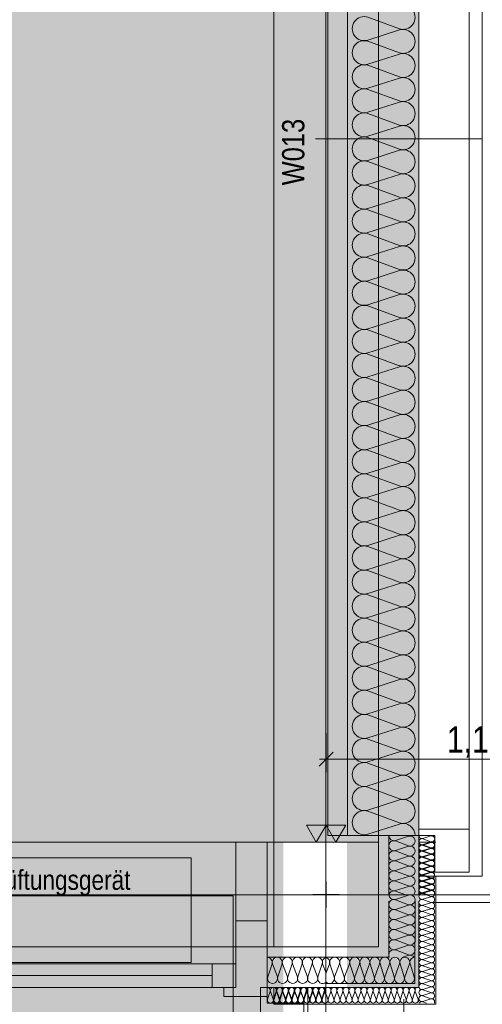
# Model space of a CAD drawing. Extents: x -620 to 3480, y 62 to 1102.
# Tile 10 of 256: x -510 to -475, y 368 to 443. Entities that reach past the tile are written whole.
import ezdxf
from ezdxf.lldxf.tags import DXFTag

# ---------------------------------------------------------------- set-up
doc = ezdxf.new("R2010")
doc.units = 0
doc.layers.get('0').update_dxf_attribs({"lineweight": 13})
for name, color, linetype, lineweight, true_color in [('30 -33 Aussenwände- 3 Aussenstützen', 7, 'Continuous', 50, 0x0000dd), ('30 -33 Aussenwände- 7 Fassade_ Elemente', 7, 'Continuous', 9, 0x00aacc), ('30 -35 Decken- 1 Konstruktion-Träger- Stahlbeton', 7, 'grob-A06G9SLJ8I', 13, 0x33aa00), ('70 -72 Beschriftung- 1 Beschriftung allgemein', 7, 'Continuous', 9, 0xff6633), ('70 -72 Beschriftung- 2 Beschriftung Bauteile', 7, 'Continuous', 9, 0x9999ff), ('70 -76 Bemaßung- 2 Allgemein', 9, 'Continuous', 5, 0x808080), ('iwb_Layout BA_Markierung', 7, 'Continuous', 9, 0xbadcdc), ('iwb_Schraffur_F90_feuerbestaendig', 1, 'Continuous', 13, 0xff0000), ('iwb_Schraffur_Unterzug', 7, 'Continuous', 5, 0xffffcc)]:
    doc.layers.add(name, color=color, linetype=linetype, lineweight=lineweight, true_color=true_color)
for name, color, linetype, lineweight in [('60- 61 allgemeine Ausstattung- 4 Terrassen', 7, 'Continuous', 9), ('70 -71 Achsen- 1 Gebäudeachsen', 7, 'STRICHPUNKT2-A06G9SLK8I', 18), ('70 -75 Raumstempel- 3 Wandstempel', 7, 'Continuous', 50)]:
    doc.layers.add(name, color=color, linetype=linetype, lineweight=lineweight)
doc.styles.get("Standard").update_dxf_attribs({"font": 'ARIALN.TTF'})
tags = doc.linetypes.add('grob-A06G9SLJ8I', pattern=[14, 3, -8, 3]).pattern_tags.tags
tags[8:9] = [DXFTag(74, 4), DXFTag(75, 0), DXFTag(340, '0'), DXFTag(46, 0.0), DXFTag(50, 0.0), DXFTag(44, 0.0), DXFTag(45, 0.0)]
tags[6:7] = [DXFTag(74, 4), DXFTag(75, 0), DXFTag(340, '0'), DXFTag(46, 0.0), DXFTag(50, 0.0), DXFTag(44, 0.0), DXFTag(45, 0.0)]
tags[4:5] = [DXFTag(74, 4), DXFTag(75, 0), DXFTag(340, '0'), DXFTag(46, 0.0), DXFTag(50, 0.0), DXFTag(44, 0.0), DXFTag(45, 0.0)]
tags = doc.linetypes.add('STRICHPUNKT2-A06G9SLK8I', pattern=[12.7, 6.35, -3.175, 0, -3.175]).pattern_tags.tags
tags[10:11] = [DXFTag(74, 4), DXFTag(75, 0), DXFTag(340, '0'), DXFTag(46, 0.0), DXFTag(50, 0.0), DXFTag(44, 0.0), DXFTag(45, 0.0)]
tags[8:9] = [DXFTag(74, 4), DXFTag(75, 0), DXFTag(340, '0'), DXFTag(46, 0.0), DXFTag(50, 0.0), DXFTag(44, 0.0), DXFTag(45, 0.0)]
tags[6:7] = [DXFTag(74, 4), DXFTag(75, 0), DXFTag(340, '0'), DXFTag(46, 0.0), DXFTag(50, 0.0), DXFTag(44, 0.0), DXFTag(45, 0.0)]
tags[4:5] = [DXFTag(74, 4), DXFTag(75, 0), DXFTag(340, '0'), DXFTag(46, 0.0), DXFTag(50, 0.0), DXFTag(44, 0.0), DXFTag(45, 0.0)]

# ---------------------------------------------------------------- blocks, each defined once
blk = doc.blocks.new('Polygon-A06G9SL98I')
at = {"color": 0, "linetype": 'ByBlock', "lineweight": -2, "ltscale": 0.13}
blk.add_solid([(-490.312, 86.033), (-554.534, 85.862), (-490.147, 1071.438), (-554.534, 1071.438)], dxfattribs=at)
blk = doc.blocks.new('Referenz-A06G9SLM8I')
at = {"layer": '30 -33 Aussenwände- 3 Aussenstützen', "color": 0, "linetype": 'Continuous', "lineweight": -2, "ltscale": 0.13}
for p, q in [((-483.004, 379.904), (-491.004, 379.904)), ((-491.004, 379.904), (-491.004, 371.904)), ((-483.004, 371.904), (-483.004, 379.904)), ((-491.004, 371.904), (-483.004, 371.904))]:
    blk.add_line(p, q, dxfattribs=at)
at = {"layer": '30 -33 Aussenwände- 3 Aussenstützen', "color": 0, "lineweight": -2}
for p, q in [((-487.004, 376.904), (-487.004, 374.904)), ((-488.004, 375.904), (-486.004, 375.904))]:
    blk.add_line(p, q, dxfattribs=at)
at = {"layer": '30 -33 Aussenwände- 7 Fassade_ Elemente', "color": 0, "linetype": 'Continuous', "lineweight": -2, "ltscale": 0.13}
for p, q in [((-479.904, 540.904), (-479.904, 375.904)), ((-475.064, 377.304), (-475.064, 539.504)), ((-486.864, 536.404), (-486.864, 380.404)), ((-485.364, 380.404), (-485.364, 536.404)), ((-479.904, 380.904), (-479.904, 535.904)), ((-476.064, 535.904), (-476.064, 380.904)), ((-483.804, 442.94), (-481.404, 442.053)), ((-481.404, 441.963), (-483.804, 441.191)), ((-483.804, 441.101), (-481.404, 440.214)), ((-481.404, 440.124), (-483.804, 439.353)), ((-483.804, 439.263), (-481.404, 438.376)), ((-481.404, 438.286), (-483.804, 437.514)), ((-483.804, 437.424), (-481.404, 436.537)), ((-481.404, 436.447), (-483.804, 435.676)), ((-483.804, 435.586), (-481.404, 434.699)), ((-481.404, 434.609), (-483.804, 433.837)), ((-483.804, 433.747), (-481.404, 432.86)), ((-481.404, 432.77), (-483.804, 431.999)), ((-483.804, 431.909), (-481.404, 431.022)), ((-481.404, 430.932), (-483.804, 430.16)), ((-483.804, 430.07), (-481.404, 429.183)), ((-481.404, 429.093), (-483.804, 428.322)), ((-483.804, 428.232), (-481.404, 427.345)), ((-481.404, 427.255), (-483.804, 426.483)), ((-483.804, 426.393), (-481.404, 425.506)), ((-481.404, 425.416), (-483.804, 424.645)), ((-483.804, 424.555), (-481.404, 423.667)), ((-481.404, 423.577), (-483.804, 422.806)), ((-483.804, 422.716), (-481.404, 421.829)), ((-481.404, 421.739), (-483.804, 420.968)), ((-483.804, 420.878), (-481.404, 419.99)), ((-481.404, 419.9), (-483.804, 419.129)), ((-483.804, 419.039), (-481.404, 418.152)), ((-481.404, 418.062), (-483.804, 417.291)), ((-483.804, 417.201), (-481.404, 416.313)), ((-481.404, 416.223), (-483.804, 415.452)), ((-483.804, 415.362), (-481.404, 414.475)), ((-481.404, 414.385), (-483.804, 413.613)), ((-483.804, 413.523), (-481.404, 412.636)), ((-481.404, 412.546), (-483.804, 411.775)), ((-483.804, 411.685), (-481.404, 410.798)), ((-481.404, 410.708), (-483.804, 409.936)), ((-483.804, 409.846), (-481.404, 408.959)), ((-481.404, 408.869), (-483.804, 408.098)), ((-483.804, 408.008), (-481.404, 407.121)), ((-481.404, 407.031), (-483.804, 406.259)), ((-483.804, 406.169), (-481.404, 405.282)), ((-481.404, 405.192), (-483.804, 404.421)), ((-483.804, 404.331), (-481.404, 403.444)), ((-481.404, 403.354), (-483.804, 402.582)), ((-483.804, 402.492), (-481.404, 401.605)), ((-481.404, 401.515), (-483.804, 400.744)), ((-483.804, 400.654), (-481.404, 399.767)), ((-481.404, 399.677), (-483.804, 398.905)), ((-483.804, 398.815), (-481.404, 397.928)), ((-481.404, 397.838), (-483.804, 397.067)), ((-483.804, 396.977), (-481.404, 396.09)), ((-481.404, 396), (-483.804, 395.228)), ((-483.804, 395.138), (-481.404, 394.251)), ((-481.404, 394.161), (-483.804, 393.39)), ((-483.804, 393.3), (-481.404, 392.412)), ((-481.404, 392.322), (-483.804, 391.551)), ((-483.804, 391.461), (-481.404, 390.574)), ((-481.404, 390.484), (-483.804, 389.713)), ((-483.804, 389.623), (-481.404, 388.735)), ((-481.404, 388.645), (-483.804, 387.874)), ((-483.804, 387.784), (-481.404, 386.897)), ((-481.404, 386.807), (-483.804, 386.036)), ((-483.804, 385.946), (-481.404, 385.058)), ((-481.404, 384.968), (-483.804, 384.197)), ((-483.804, 384.107), (-481.404, 383.22)), ((-481.404, 383.13), (-483.804, 382.359)), ((-483.804, 382.269), (-481.404, 381.381)), ((-481.404, 381.291), (-483.804, 380.52)), ((-479.904, 380.904), (-479.904, 380.404)), ((-476.064, 380.904), (-479.904, 380.904)), ((-476.064, 377.604), (-476.064, 380.904)), ((-486.864, 380.404), (-479.904, 380.404)), ((-482.204, 380.404), (-485.364, 380.404)), ((-482.204, 380.404), (-482.204, 375.904)), ((-479.904, 380.404), (-482.204, 380.404)), ((-481.704, 380.035), (-480.704, 380.356)), ((-480.704, 379.627), (-481.704, 379.997)), ((-479.904, 380.404), (-479.904, 377.304)), ((-479.904, 375.904), (-479.904, 380.404)), ((-479.904, 380.404), (-478.704, 380.404)), ((-479.604, 380.182), (-479.004, 380.375)), ((-479.004, 379.938), (-479.604, 380.16)), ((-478.704, 380.404), (-478.704, 377.604)), ((-554.534, 379.904), (-491.504, 379.904)), ((-493.904, 379.904), (-491.504, 379.904)), ((-493.904, 373.904), (-493.904, 379.904)), ((-491.504, 379.904), (-491.504, 368.804)), ((-491.504, 379.904), (-491.504, 373.904)), ((-481.704, 379.269), (-480.704, 379.59)), ((-480.704, 378.861), (-481.704, 379.231)), ((-479.907, 379.901), (-478.627, 379.901)), ((-479.607, 379.679), (-479.007, 379.872)), ((-479.007, 379.435), (-479.607, 379.657)), ((-479.607, 379.22), (-479.007, 379.412)), ((-479.007, 378.975), (-479.607, 379.197)), ((-479.605, 379.263), (-479.004, 379.456)), ((-479.005, 379.018), (-479.605, 379.241)), ((-479.604, 379.723), (-479.004, 379.915)), ((-479.004, 379.478), (-479.604, 379.7)), ((-481.704, 378.503), (-480.704, 378.824)), ((-480.704, 378.095), (-481.704, 378.465)), ((-479.607, 378.76), (-479.007, 378.953)), ((-479.007, 378.516), (-479.607, 378.737)), ((-479.607, 378.3), (-479.007, 378.493)), ((-479.605, 378.804), (-479.005, 378.996)), ((-479.005, 378.559), (-479.605, 378.781)), ((-479.605, 378.344), (-479.005, 378.536)), ((-481.704, 377.736), (-480.704, 378.058)), ((-480.704, 377.329), (-481.704, 377.699)), ((-479.007, 378.056), (-479.607, 378.278)), ((-479.607, 377.841), (-479.007, 378.033)), ((-479.007, 377.596), (-479.607, 377.818)), ((-479.606, 377.884), (-479.006, 378.077)), ((-479.006, 377.639), (-479.606, 377.862)), ((-479.006, 378.099), (-479.605, 378.321)), ((-481.704, 376.97), (-480.704, 377.292)), ((-480.704, 376.563), (-481.704, 376.933)), ((-479.904, 377.304), (-475.064, 377.304)), ((-479.607, 377.381), (-479.007, 377.574)), ((-479.007, 377.137), (-479.607, 377.359)), ((-479.607, 376.921), (-479.007, 377.114)), ((-479.606, 377.425), (-479.006, 377.617)), ((-479.006, 377.18), (-479.606, 377.402)), ((-479.606, 376.965), (-479.006, 377.157)), ((-479.007, 376.72), (-479.606, 376.942)), ((-478.704, 377.604), (-476.064, 377.604)), ((-478.624, 377.304), (-478.624, 367.524)), ((-487.004, 374.904), (-487.004, 376.904)), ((-481.704, 376.204), (-480.704, 376.526)), ((-479.007, 376.677), (-479.607, 376.899)), ((-479.607, 376.505), (-479.007, 376.698)), ((-479.607, 376.462), (-479.007, 376.655)), ((-479.007, 376.261), (-479.607, 376.483)), ((-479.007, 376.217), (-479.607, 376.439)), ((-479.607, 376.046), (-479.007, 376.238)), ((-479.607, 376.002), (-479.007, 376.195)), ((-486.004, 375.904), (-488.004, 375.904)), ((-481.704, 376.167), (-480.994, 375.904)), ((-481.704, 375.535), (-480.704, 375.856)), ((-480.704, 375.127), (-481.704, 375.498)), ((-479.607, 376.023), (-479.285, 375.904)), ((-479.007, 375.758), (-479.607, 375.98)), ((-479.607, 375.543), (-479.007, 375.735)), ((-479.007, 375.298), (-479.607, 375.52)), ((-482.204, 375.404), (-482.207, 371.104)), ((-481.705, 374.769), (-480.704, 375.09)), ((-480.705, 374.361), (-481.705, 374.731)), ((-480.204, 375.403), (-480.209, 369.104)), ((-479.904, 375.403), (-479.909, 368.804)), ((-479.607, 375.083), (-479.007, 375.276)), ((-479.007, 374.839), (-479.607, 375.06)), ((-479.607, 374.623), (-479.007, 374.816)), ((-481.705, 374.003), (-480.705, 374.324)), ((-480.705, 373.595), (-481.705, 373.965)), ((-479.007, 374.379), (-479.607, 374.601)), ((-479.607, 374.164), (-479.007, 374.356)), ((-479.007, 373.919), (-479.607, 374.141)), ((-493.904, 373.904), (-491.504, 373.904)), ((-493.904, 368.804), (-493.904, 373.904)), ((-493.904, 373.904), (-491.504, 373.904)), ((-493.904, 368.804), (-493.904, 373.904)), ((-491.504, 373.904), (-491.504, 368.104)), ((-491.504, 373.904), (-491.504, 368.104)), ((-481.706, 373.237), (-480.705, 373.557)), ((-480.706, 372.829), (-481.706, 373.199)), ((-479.607, 373.704), (-479.007, 373.897)), ((-479.007, 373.46), (-479.607, 373.681)), ((-479.607, 373.244), (-479.007, 373.437)), ((-479.007, 373), (-479.607, 373.222)), ((-481.706, 372.471), (-480.706, 372.791)), ((-480.707, 372.063), (-481.706, 372.433)), ((-479.607, 372.785), (-479.007, 372.978)), ((-479.007, 372.54), (-479.607, 372.762)), ((-479.607, 372.325), (-479.007, 372.518)), ((-481.707, 371.705), (-480.707, 372.025)), ((-480.707, 371.297), (-481.707, 371.667)), ((-479.007, 372.081), (-479.607, 372.303)), ((-479.607, 371.865), (-479.007, 372.058)), ((-479.007, 371.621), (-479.607, 371.843)), ((-491.504, 368.804), (-491.504, 371.104)), ((-491.504, 371.104), (-487.004, 371.104)), ((-482.207, 371.104), (-487.004, 371.104)), ((-481.193, 371.103), (-480.707, 371.259)), ((-479.607, 371.406), (-479.007, 371.599)), ((-479.007, 371.162), (-479.607, 371.383)), ((-479.607, 370.946), (-479.007, 371.139)), ((-479.007, 370.702), (-479.607, 370.924)), ((-518.304, 370.604), (-493.904, 370.604)), ((-495.704, 370.604), (-493.904, 370.604)), ((-495.704, 368.804), (-495.704, 370.604)), ((-493.904, 370.604), (-493.904, 368.804)), ((-493.904, 370.604), (-493.904, 368.804)), ((-491.134, 370.604), (-491.456, 369.604)), ((-490.727, 369.604), (-491.097, 370.604)), ((-490.368, 370.604), (-490.69, 369.604)), ((-489.961, 369.604), (-490.331, 370.604)), ((-489.602, 370.604), (-489.924, 369.604)), ((-489.195, 369.604), (-489.565, 370.604)), ((-488.836, 370.604), (-489.158, 369.604)), ((-488.429, 369.604), (-488.799, 370.604)), ((-488.07, 370.604), (-488.392, 369.604)), ((-487.663, 369.604), (-488.033, 370.604)), ((-487.304, 370.604), (-487.626, 369.604)), ((-487.267, 370.604), (-487.004, 369.894)), ((-486.747, 370.604), (-487.004, 369.909)), ((-486.709, 370.604), (-486.388, 369.604)), ((-486.351, 369.604), (-485.981, 370.604)), ((-485.943, 370.604), (-485.622, 369.604)), ((-485.584, 369.604), (-485.215, 370.604)), ((-485.177, 370.604), (-484.856, 369.604)), ((-484.818, 369.604), (-484.449, 370.604)), ((-484.411, 370.604), (-484.09, 369.604)), ((-484.052, 369.604), (-483.683, 370.604)), ((-483.645, 370.604), (-483.324, 369.604)), ((-483.286, 369.604), (-482.917, 370.604)), ((-482.879, 370.604), (-482.558, 369.604)), ((-482.52, 369.604), (-482.151, 370.604)), ((-482.113, 370.604), (-481.792, 369.604)), ((-481.754, 369.604), (-481.385, 370.604)), ((-481.347, 370.604), (-481.026, 369.604)), ((-480.988, 369.604), (-480.618, 370.604)), ((-480.581, 370.604), (-480.26, 369.604)), ((-479.607, 370.487), (-479.007, 370.679)), ((-479.007, 370.242), (-479.607, 370.464)), ((-479.607, 370.027), (-479.007, 370.22)), ((-516.704, 369.704), (-495.704, 369.704)), ((-479.007, 369.783), (-479.607, 370.004)), ((-479.607, 369.567), (-479.007, 369.76)), ((-479.007, 369.323), (-479.607, 369.545)), ((-493.904, 368.804), (-518.304, 368.804)), ((-493.904, 368.804), (-495.704, 368.804)), ((-494.804, 368.804), (-493.904, 368.804)), ((-494.804, 368.104), (-494.804, 368.804)), ((-494.804, 368.804), (-493.904, 368.804)), ((-494.804, 368.104), (-494.804, 368.804)), ((-492.004, 364.964), (-492.004, 368.804)), ((-492.004, 368.804), (-491.504, 368.804)), ((-487.004, 368.804), (-491.504, 368.804)), ((-491.504, 368.804), (-488.404, 368.804)), ((-491.504, 368.804), (-491.504, 367.604)), ((-491.004, 367.524), (-491.004, 368.804)), ((-491.004, 367.524), (-491.004, 368.804)), ((-488.404, 368.804), (-488.404, 363.964)), ((-480.209, 369.104), (-487.004, 369.104)), ((-479.909, 368.804), (-487.004, 368.804)), ((-479.607, 369.108), (-479.007, 369.3)), ((-479.007, 368.863), (-479.607, 369.085)), ((-479.607, 368.648), (-479.007, 368.841)), ((-491.504, 368.104), (-494.804, 368.104)), ((-491.504, 368.104), (-494.804, 368.104)), ((-491.282, 368.504), (-491.475, 367.904)), ((-491.037, 367.904), (-491.26, 368.504)), ((-490.823, 368.504), (-491.015, 367.904)), ((-490.782, 368.504), (-490.975, 367.904)), ((-490.578, 367.905), (-490.8, 368.504)), ((-490.538, 367.904), (-490.76, 368.504)), ((-490.363, 368.505), (-490.555, 367.905)), ((-490.323, 368.504), (-490.516, 367.904)), ((-490.118, 367.905), (-490.34, 368.505)), ((-490.078, 367.904), (-490.3, 368.504)), ((-489.903, 368.505), (-490.096, 367.905)), ((-489.863, 368.504), (-490.056, 367.904)), ((-489.659, 367.905), (-489.881, 368.505)), ((-489.619, 367.904), (-489.841, 368.504)), ((-489.444, 368.506), (-489.636, 367.905)), ((-489.403, 368.504), (-489.596, 367.904)), ((-489.199, 367.906), (-489.421, 368.506)), ((-489.159, 367.904), (-489.381, 368.504)), ((-488.984, 368.506), (-489.176, 367.906)), ((-488.944, 368.504), (-489.137, 367.904)), ((-488.739, 367.906), (-488.962, 368.506)), ((-488.699, 367.904), (-488.921, 368.504)), ((-488.524, 368.506), (-488.717, 367.906)), ((-488.484, 368.504), (-488.677, 367.904)), ((-488.28, 367.906), (-488.502, 368.506)), ((-488.24, 367.904), (-488.462, 368.504)), ((-488.065, 368.507), (-488.257, 367.906)), ((-488.025, 368.504), (-488.217, 367.904)), ((-487.82, 367.907), (-488.042, 368.507)), ((-487.78, 367.904), (-488.002, 368.504)), ((-487.605, 368.507), (-487.798, 367.907)), ((-487.565, 368.504), (-487.758, 367.904)), ((-487.36, 367.907), (-487.583, 368.507)), ((-487.321, 367.904), (-487.542, 368.504)), ((-487.146, 368.507), (-487.338, 367.907)), ((-487.105, 368.504), (-487.298, 367.904)), ((-487.123, 368.507), (-487.004, 368.185)), ((-486.861, 367.904), (-487.083, 368.504)), ((-486.646, 368.504), (-486.838, 367.904)), ((-486.401, 367.904), (-486.623, 368.504)), ((-486.186, 368.504), (-486.379, 367.904)), ((-485.942, 367.904), (-486.163, 368.504)), ((-485.726, 368.504), (-485.919, 367.904)), ((-485.482, 367.904), (-485.704, 368.504)), ((-485.267, 368.504), (-485.46, 367.904)), ((-485.022, 367.904), (-485.244, 368.504)), ((-484.807, 368.504), (-485, 367.904)), ((-484.563, 367.904), (-484.785, 368.504)), ((-484.347, 368.504), (-484.54, 367.904)), ((-484.103, 367.904), (-484.325, 368.504)), ((-483.888, 368.504), (-484.081, 367.904)), ((-483.644, 367.904), (-483.865, 368.504)), ((-483.428, 368.504), (-483.621, 367.904)), ((-483.184, 367.904), (-483.406, 368.504)), ((-482.969, 368.504), (-483.161, 367.904)), ((-482.724, 367.904), (-482.946, 368.504)), ((-482.509, 368.504), (-482.702, 367.904)), ((-482.265, 367.904), (-482.486, 368.504)), ((-482.049, 368.504), (-482.242, 367.904)), ((-481.805, 367.904), (-482.027, 368.504)), ((-481.59, 368.504), (-481.783, 367.904)), ((-481.345, 367.904), (-481.567, 368.504)), ((-481.13, 368.504), (-481.323, 367.904)), ((-480.886, 367.904), (-481.108, 368.504)), ((-480.67, 368.504), (-480.863, 367.904)), ((-480.426, 367.904), (-480.648, 368.504)), ((-480.211, 368.504), (-480.404, 367.904)), ((-479.966, 367.904), (-480.188, 368.504)), ((-479.904, 368.028), (-479.944, 367.904)), ((-479.007, 368.404), (-479.607, 368.626)), ((-479.607, 368.188), (-479.007, 368.381)), ((-479.007, 367.944), (-479.607, 368.166)), ((-479.607, 367.729), (-479.007, 367.922)), ((-491.504, 367.604), (-488.704, 367.604)), ((-478.624, 367.524), (-491.004, 367.524)), ((-488.704, 367.604), (-488.704, 364.964)), ((-479.607, 367.706), (-479.331, 367.604))]:
    blk.add_line(p, q, dxfattribs=at)
at = {"layer": '30 -33 Aussenwände- 7 Fassade_ Elemente', "color": 0, "linetype": 'grob-A06G9SLJ8I', "lineweight": -2, "ltscale": 0.13}
for p, q in [((-539.304, 378.704), (-497.304, 378.704)), ((-497.304, 378.704), (-497.304, 370.704)), ((-497.304, 370.704), (-539.304, 370.704))]:
    blk.add_line(p, q, dxfattribs=at)
at = {"layer": '30 -33 Aussenwände- 7 Fassade_ Elemente', "color": 0, "lineweight": -2}
for p, q in [((-494.104, 375.804), (-518.304, 375.804)), ((-494.104, 370.604), (-494.104, 375.804)), ((-516.704, 370.604), (-495.704, 370.604)), ((-495.704, 370.604), (-494.104, 370.604)), ((-495.704, 370.604), (-495.704, 368.804)), ((-494.104, 370.604), (-494.104, 368.804)), ((-516.704, 369.704), (-495.704, 369.704)), ((-495.704, 368.804), (-516.704, 368.804)), ((-494.104, 368.804), (-495.704, 368.804)), ((-494.104, 368.804), (-494.104, 366.804))]:
    blk.add_line(p, q, dxfattribs=at)
at = {"layer": '30 -33 Aussenwände- 7 Fassade_ Elemente', "color": 0, "linetype": 'Continuous', "lineweight": -2, "ltscale": 0.13}
for centre, major_axis, end_param in [((-481.123, 442.927), (-0.282, -0.874), 3.764652), ((-484.086, 442.066), (0.282, 0.874), 3.765224), ((-481.123, 441.088), (-0.282, -0.874), 3.764652), ((-484.086, 440.227), (0.282, 0.874), 3.765224), ((-481.123, 439.25), (-0.282, -0.874), 3.764652), ((-484.086, 438.389), (0.282, 0.874), 3.765224), ((-481.123, 437.411), (-0.282, -0.874), 3.764652), ((-484.086, 436.55), (0.282, 0.874), 3.765224), ((-481.123, 435.573), (-0.282, -0.874), 3.764652), ((-484.086, 434.712), (0.282, 0.874), 3.765224), ((-481.123, 433.734), (-0.282, -0.874), 3.764652), ((-484.086, 432.873), (0.282, 0.874), 3.765224), ((-481.123, 431.896), (-0.282, -0.874), 3.764652), ((-484.086, 431.035), (0.282, 0.874), 3.765224), ((-481.123, 430.057), (-0.282, -0.874), 3.764652), ((-484.086, 429.196), (0.282, 0.874), 3.765224), ((-481.123, 428.219), (-0.282, -0.874), 3.764652), ((-484.086, 427.357), (0.282, 0.874), 3.765224), ((-481.123, 426.38), (-0.282, -0.874), 3.764652), ((-484.086, 425.519), (0.282, 0.874), 3.765224), ((-481.123, 424.542), (-0.282, -0.874), 3.764652), ((-484.086, 423.68), (0.282, 0.874), 3.765224), ((-481.123, 422.703), (-0.282, -0.874), 3.764652), ((-484.086, 421.842), (0.282, 0.874), 3.765224), ((-481.123, 420.865), (-0.282, -0.874), 3.764652), ((-484.086, 420.003), (0.282, 0.874), 3.765224), ((-481.123, 419.026), (-0.282, -0.874), 3.764652), ((-484.086, 418.165), (0.282, 0.874), 3.765224), ((-481.123, 417.188), (-0.282, -0.874), 3.764652), ((-484.086, 416.326), (0.282, 0.874), 3.765224), ((-481.123, 415.349), (-0.282, -0.874), 3.764652), ((-484.086, 414.488), (0.282, 0.874), 3.765224), ((-481.123, 413.511), (-0.282, -0.874), 3.764652), ((-484.086, 412.649), (0.282, 0.874), 3.765224), ((-481.123, 411.672), (-0.282, -0.874), 3.764652), ((-484.086, 410.811), (0.282, 0.874), 3.765224), ((-481.123, 409.833), (-0.282, -0.874), 3.764652), ((-484.086, 408.972), (0.282, 0.874), 3.765224), ((-481.123, 407.995), (-0.282, -0.874), 3.764652), ((-484.086, 407.134), (0.282, 0.874), 3.765224), ((-481.123, 406.156), (-0.282, -0.874), 3.764652), ((-484.086, 405.295), (0.282, 0.874), 3.765224), ((-481.123, 404.318), (-0.282, -0.874), 3.764652), ((-484.086, 403.457), (0.282, 0.874), 3.765224), ((-481.123, 402.479), (-0.282, -0.874), 3.764652), ((-484.086, 401.618), (0.282, 0.874), 3.765224), ((-481.123, 400.641), (-0.282, -0.874), 3.764652), ((-484.086, 399.78), (0.282, 0.874), 3.765224), ((-481.123, 398.802), (-0.282, -0.874), 3.764652), ((-484.086, 397.941), (0.282, 0.874), 3.765224), ((-481.123, 396.964), (-0.282, -0.874), 3.764652), ((-484.086, 396.102), (0.282, 0.874), 3.765224), ((-481.123, 395.125), (-0.282, -0.874), 3.764652), ((-484.086, 394.264), (0.282, 0.874), 3.765224), ((-481.123, 393.287), (-0.282, -0.874), 3.764652), ((-484.086, 392.425), (0.282, 0.874), 3.765224), ((-481.123, 391.448), (-0.282, -0.874), 3.764652), ((-484.086, 390.587), (0.282, 0.874), 3.765224), ((-481.123, 389.61), (-0.282, -0.874), 3.764652), ((-484.086, 388.748), (0.282, 0.874), 3.765224), ((-481.123, 387.771), (-0.282, -0.874), 3.764652), ((-484.086, 386.91), (0.282, 0.874), 3.765224), ((-481.123, 385.933), (-0.282, -0.874), 3.764652), ((-484.086, 385.071), (0.282, 0.874), 3.765224), ((-481.123, 384.094), (-0.282, -0.874), 3.764652), ((-484.086, 383.233), (0.282, 0.874), 3.765224), ((-481.123, 382.256), (-0.282, -0.874), 3.764652), ((-484.086, 381.394), (0.282, 0.874), 3.765224), ((-481.123, 380.417), (0.918, -0.013), 1.896254), ((-481.821, 379.633), (0.117, 0.364), 3.764652), ((-481.821, 380.399), (-0.383, 0.005), 1.896254), ((-480.587, 379.992), (-0.117, -0.364), 3.765224), ((-479.675, 379.941), (0.071, 0.219), 3.764652), ((-479.674, 380.401), (-0.23, 0.003), 1.896254), ((-478.934, 380.156), (-0.071, -0.219), 3.765224), ((-478.934, 379.697), (-0.071, -0.219), 3.765224), ((-481.821, 378.867), (0.117, 0.364), 3.764652), ((-480.587, 379.226), (-0.117, -0.364), 3.765224), ((-479.678, 379.438), (0.07, 0.219), 3.764652), ((-479.678, 378.978), (0.07, 0.219), 3.764652), ((-479.675, 379.482), (0.071, 0.219), 3.764652), ((-479.675, 379.022), (0.071, 0.219), 3.764652), ((-479.678, 379.898), (-0.23, 0.003), 1.896254), ((-478.937, 379.653), (-0.07, -0.219), 3.765224), ((-478.937, 379.194), (-0.07, -0.219), 3.765224), ((-478.934, 379.237), (-0.071, -0.219), 3.765224), ((-481.821, 378.101), (0.117, 0.364), 3.764652), ((-481.821, 378.101), (0.117, 0.364), 1.254884), ((-480.587, 378.46), (-0.117, -0.364), 3.765224), ((-479.678, 378.519), (0.07, 0.219), 3.764652), ((-479.676, 378.562), (0.071, 0.219), 3.764652), ((-478.937, 378.734), (-0.07, -0.219), 3.765224), ((-478.937, 378.275), (-0.07, -0.219), 3.765224), ((-478.935, 378.318), (-0.071, -0.219), 3.765224), ((-478.935, 378.777), (-0.071, -0.219), 3.765224), ((-481.821, 378.101), (-0.31, 0.225), 1.254884), ((-481.821, 377.335), (0.117, 0.364), 3.764652), ((-481.821, 378.101), (-0.31, -0.225), 1.254884), ((-481.821, 377.335), (0.117, 0.364), 1.254884), ((-480.587, 377.694), (0.31, 0.225), 1.255075), ((-480.587, 377.694), (-0.117, -0.364), 3.765224), ((-480.587, 377.694), (0.31, -0.225), 1.255075), ((-479.678, 378.059), (0.07, 0.219), 3.764652), ((-479.678, 377.6), (0.07, 0.219), 3.764652), ((-479.676, 377.643), (0.071, 0.219), 3.764652), ((-479.676, 378.103), (0.071, 0.219), 3.764652), ((-478.937, 377.815), (-0.07, -0.219), 3.765224), ((-478.935, 377.858), (-0.071, -0.219), 3.765224), ((-481.821, 377.335), (-0.31, 0.225), 1.254884), ((-481.821, 377.335), (-0.31, -0.225), 1.254884), ((-481.821, 376.569), (0.117, 0.364), 1.254884), ((-480.587, 377.694), (-0.117, -0.364), 1.255075), ((-480.587, 376.928), (0.31, 0.225), 1.255075), ((-480.587, 376.928), (-0.117, -0.364), 3.765224), ((-480.587, 376.928), (0.31, -0.225), 1.255075), ((-479.678, 377.14), (0.07, 0.219), 3.764652), ((-479.678, 376.68), (0.07, 0.219), 3.764652), ((-479.677, 377.184), (0.071, 0.219), 3.764652), ((-479.677, 377.184), (-0.186, 0.135), 1.254884), ((-479.677, 376.724), (0.071, 0.219), 3.764652), ((-479.677, 377.184), (-0.186, -0.135), 1.254884), ((-479.677, 376.724), (0.071, 0.219), 1.254884), ((-479.677, 377.184), (0.071, 0.219), 1.254884), ((-478.937, 377.355), (-0.07, -0.219), 3.765224), ((-478.936, 376.939), (-0.071, -0.219), 3.765224), ((-478.937, 376.896), (-0.07, -0.219), 3.765224), ((-478.936, 377.398), (-0.071, -0.219), 3.765224), ((-478.936, 376.939), (0.186, 0.135), 1.255075), ((-478.936, 376.939), (0.186, -0.135), 1.255075), ((-481.821, 376.569), (-0.31, 0.225), 1.254884), ((-481.821, 375.803), (0.117, 0.364), 1.613483), ((-481.821, 376.569), (-0.31, -0.225), 1.254884), ((-480.587, 376.928), (-0.117, -0.364), 1.255075), ((-480.587, 376.161), (0.283, -0.257), 2.619647), ((-479.678, 376.221), (0.07, 0.219), 3.764652), ((-479.677, 376.264), (-0.186, 0.135), 1.254884), ((-479.677, 376.724), (-0.186, 0.135), 1.254884), ((-479.677, 376.724), (-0.186, -0.135), 1.254884), ((-479.677, 376.264), (0.071, 0.219), 1.254884), ((-478.936, 376.939), (-0.071, -0.219), 1.255075), ((-478.936, 376.479), (-0.071, -0.219), 3.765224), ((-478.936, 376.479), (0.186, 0.135), 1.255075), ((-478.937, 376.436), (-0.07, -0.219), 3.765224), ((-478.936, 376.479), (-0.071, -0.219), 1.255075), ((-478.937, 376.019), (0.198, -0.116), 2.411197), ((-478.937, 375.976), (-0.07, -0.219), 3.765224), ((-478.936, 376.479), (0.186, -0.135), 1.255075), ((-481.822, 375.133), (0.118, 0.364), 3.764652), ((-481.821, 375.899), (-0.383, 0.006), 1.896254), ((-480.587, 375.491), (-0.118, -0.364), 3.765224), ((-479.678, 375.761), (0.07, 0.219), 3.764652), ((-479.678, 375.301), (0.07, 0.219), 3.764652), ((-479.678, 375.805), (0.071, 0.219), 1.434048), ((-479.677, 376.264), (-0.186, -0.135), 1.254884), ((-478.937, 375.517), (-0.07, -0.219), 3.765224), ((-481.822, 374.367), (0.118, 0.364), 3.764652), ((-480.587, 374.725), (-0.118, -0.364), 3.765224), ((-479.678, 374.842), (0.07, 0.219), 3.764652), ((-478.937, 375.057), (-0.07, -0.219), 3.765224), ((-478.937, 374.598), (-0.07, -0.219), 3.765224), ((-481.823, 373.601), (0.118, 0.364), 3.764652), ((-481.823, 373.601), (0.118, 0.364), 1.254884), ((-480.588, 373.959), (-0.118, -0.364), 3.765224), ((-479.678, 374.382), (0.07, 0.219), 3.764652), ((-479.678, 373.923), (0.07, 0.219), 3.764652), ((-478.937, 374.138), (-0.07, -0.219), 3.765224), ((-478.937, 373.678), (-0.07, -0.219), 3.765224), ((-481.823, 373.601), (-0.31, 0.225), 1.254884), ((-481.823, 372.835), (0.118, 0.364), 3.764652), ((-481.823, 373.601), (-0.31, -0.224), 1.254884), ((-481.823, 372.835), (0.118, 0.364), 1.254884), ((-480.588, 373.193), (-0.118, -0.364), 3.765224), ((-480.588, 373.193), (0.31, 0.224), 1.255075), ((-480.588, 373.193), (0.31, -0.225), 1.255075), ((-479.678, 373.463), (0.07, 0.219), 3.764652), ((-479.678, 373.003), (0.07, 0.219), 3.764652), ((-478.937, 373.219), (-0.07, -0.219), 3.765224), ((-481.823, 372.835), (-0.31, 0.225), 1.254884), ((-481.824, 372.069), (0.118, 0.364), 1.254884), ((-481.823, 372.835), (-0.31, -0.224), 1.254884), ((-480.589, 372.427), (-0.118, -0.364), 3.765224), ((-480.588, 373.193), (-0.118, -0.364), 1.255075), ((-480.589, 372.427), (0.31, 0.224), 1.255075), ((-480.589, 372.427), (0.31, -0.225), 1.255075), ((-479.678, 372.544), (0.07, 0.219), 3.764652), ((-478.937, 372.759), (-0.07, -0.219), 3.765224), ((-478.937, 372.299), (-0.07, -0.219), 3.765224), ((-481.825, 371.303), (0.118, 0.364), 2.429518), ((-481.824, 372.069), (-0.31, 0.225), 1.254884), ((-481.824, 372.069), (-0.31, -0.224), 1.254884), ((-480.589, 372.427), (-0.118, -0.364), 1.255075), ((-480.59, 371.661), (0.31, 0.224), 1.255075), ((-480.59, 371.661), (0.31, -0.225), 1.255075), ((-479.678, 372.084), (0.07, 0.219), 3.764652), ((-479.678, 371.624), (0.07, 0.219), 3.764652), ((-478.937, 371.84), (-0.07, -0.219), 3.765224), ((-491.499, 370.722), (0.364, -0.117), 1.896254), ((-490.733, 370.722), (0.364, -0.117), 3.764652), ((-489.967, 370.722), (0.364, -0.117), 3.764652), ((-489.201, 370.722), (0.364, -0.117), 3.764652), ((-489.201, 370.722), (-0.225, 0.31), 1.254884), ((-489.201, 370.722), (0.225, 0.31), 1.254884), ((-489.201, 370.722), (0.364, -0.117), 1.254884), ((-488.435, 370.722), (0.364, -0.117), 3.764652), ((-488.435, 370.722), (-0.225, 0.31), 1.254884), ((-488.435, 370.722), (0.225, 0.31), 1.254884), ((-488.435, 370.722), (0.364, -0.117), 1.254884), ((-487.668, 370.722), (-0.225, 0.31), 1.254884), ((-487.668, 370.722), (0.225, 0.31), 1.254884), ((-487.668, 370.722), (0.364, -0.117), 1.254884), ((-486.902, 370.722), (-0.102, 0.369), 1.613483), ((-487.111, 370.722), (0.364, -0.117), 1.598679), ((-486.345, 370.722), (-0.225, 0.31), 1.254884), ((-486.345, 370.722), (0.225, 0.31), 1.254884), ((-486.345, 370.722), (0.364, -0.117), 1.254884), ((-485.579, 370.722), (0.364, -0.117), 3.764652), ((-485.579, 370.722), (-0.225, 0.31), 1.254884), ((-485.579, 370.722), (0.225, 0.31), 1.254884), ((-485.579, 370.722), (0.364, -0.117), 1.254884), ((-484.813, 370.722), (0.364, -0.117), 3.764652), ((-484.813, 370.722), (-0.225, 0.31), 1.254884), ((-484.813, 370.722), (0.225, 0.31), 1.254884), ((-484.813, 370.722), (0.364, -0.117), 1.254884), ((-484.047, 370.722), (0.364, -0.117), 3.764652), ((-483.281, 370.722), (0.364, -0.117), 3.764652), ((-482.515, 370.722), (0.364, -0.117), 3.764652), ((-481.749, 370.722), (0.364, -0.117), 3.764652), ((-480.983, 370.722), (0.364, -0.117), 3.764652), ((-480.59, 371.661), (-0.118, -0.364), 1.255075), ((-480.59, 370.895), (0.321, 0.208), 1.307885), ((-480.217, 370.722), (0.005, 0.383), 1.896254), ((-479.678, 371.165), (0.07, 0.219), 3.764652), ((-479.678, 370.705), (0.07, 0.219), 3.764652), ((-478.937, 371.38), (-0.07, -0.219), 3.765224), ((-478.937, 370.92), (-0.07, -0.219), 3.765224), ((-479.678, 370.245), (0.07, 0.219), 3.764652), ((-478.937, 370.461), (-0.07, -0.219), 3.765224), ((-478.937, 370.001), (-0.07, -0.219), 3.765224), ((-491.092, 369.487), (-0.364, 0.117), 3.765224), ((-490.326, 369.487), (-0.364, 0.117), 3.765224), ((-489.559, 369.487), (-0.364, 0.117), 3.765224), ((-488.793, 369.487), (-0.364, 0.117), 1.255075), ((-488.793, 369.487), (-0.364, 0.117), 3.765224), ((-488.793, 369.487), (0.225, -0.31), 1.255075), ((-488.027, 369.487), (-0.364, 0.117), 1.255075), ((-488.027, 369.487), (-0.364, 0.117), 3.765224), ((-488.027, 369.487), (0.225, -0.31), 1.255075), ((-487.261, 369.487), (-0.364, 0.117), 2.619647), ((-486.752, 369.487), (-0.252, -0.288), 2.600578), ((-485.986, 369.487), (-0.364, 0.117), 3.765224), ((-485.986, 369.487), (-0.364, 0.117), 1.255075), ((-485.986, 369.487), (0.225, -0.31), 1.255075), ((-485.22, 369.487), (-0.364, 0.117), 1.255075), ((-485.22, 369.487), (-0.364, 0.117), 3.765224), ((-485.22, 369.487), (0.225, -0.31), 1.255075), ((-484.454, 369.487), (-0.364, 0.117), 3.765224), ((-483.688, 369.487), (-0.364, 0.117), 3.765224), ((-482.922, 369.487), (-0.364, 0.117), 3.765224), ((-482.156, 369.487), (-0.364, 0.117), 3.765224), ((-481.39, 369.487), (-0.364, 0.117), 3.765224), ((-480.624, 369.487), (-0.364, 0.117), 3.765224), ((-479.678, 369.786), (0.07, 0.219), 3.764652), ((-479.678, 369.326), (0.07, 0.219), 3.764652), ((-478.937, 369.542), (-0.07, -0.219), 3.765224), ((-491.501, 368.574), (0.219, -0.07), 1.896254), ((-491.041, 368.575), (0.219, -0.07), 3.764652), ((-491.001, 368.575), (0.219, -0.07), 1.896254), ((-490.582, 368.575), (0.219, -0.07), 3.764652), ((-490.541, 368.575), (0.219, -0.07), 3.764652), ((-490.122, 368.575), (0.219, -0.07), 3.764652), ((-490.082, 368.575), (0.219, -0.07), 3.764652), ((-489.662, 368.576), (0.219, -0.07), 3.764652), ((-489.622, 368.575), (0.219, -0.07), 3.764652), ((-489.203, 368.576), (0.219, -0.07), 3.764652), ((-489.162, 368.575), (0.219, -0.07), 3.764652), ((-488.793, 369.487), (-0.225, -0.31), 1.255075), ((-488.743, 368.576), (0.219, -0.07), 3.764652), ((-488.703, 368.575), (0.219, -0.07), 3.764652), ((-488.283, 368.577), (0.219, -0.07), 3.764652), ((-488.283, 368.577), (-0.135, 0.186), 1.254884), ((-488.243, 368.575), (0.219, -0.07), 3.764652), ((-488.283, 368.577), (0.135, 0.186), 1.254884), ((-488.027, 369.487), (-0.225, -0.31), 1.255075), ((-488.283, 368.577), (0.219, -0.07), 1.254884), ((-487.824, 368.577), (0.219, -0.07), 3.764652), ((-487.824, 368.577), (-0.135, 0.186), 1.254884), ((-487.783, 368.575), (0.219, -0.07), 3.764652), ((-487.824, 368.577), (0.135, 0.186), 1.254884), ((-487.824, 368.577), (0.219, -0.07), 1.254884), ((-487.364, 368.577), (-0.135, 0.186), 1.254884), ((-487.324, 368.575), (0.219, -0.07), 3.764652), ((-487.364, 368.577), (0.135, 0.186), 1.254884), ((-487.364, 368.577), (0.219, -0.07), 1.254884), ((-486.905, 368.578), (-0.1, 0.207), 1.434048), ((-486.864, 368.575), (0.219, -0.07), 3.764652), ((-486.405, 368.575), (0.219, -0.07), 3.764652), ((-485.986, 369.487), (-0.225, -0.31), 1.255075), ((-485.945, 368.575), (0.219, -0.07), 3.764652), ((-485.485, 368.575), (0.219, -0.07), 3.764652), ((-485.22, 369.487), (-0.225, -0.31), 1.255075), ((-485.026, 368.575), (0.219, -0.07), 3.764652), ((-484.566, 368.575), (0.219, -0.07), 3.764652), ((-484.106, 368.575), (0.219, -0.07), 3.764652), ((-483.647, 368.575), (0.219, -0.07), 3.764652), ((-483.187, 368.575), (0.219, -0.07), 3.764652), ((-482.728, 368.575), (0.219, -0.07), 3.764652), ((-482.268, 368.575), (0.219, -0.07), 3.764652), ((-481.808, 368.575), (0.219, -0.07), 3.764652), ((-481.349, 368.575), (0.219, -0.07), 3.764652), ((-481.349, 368.575), (-0.135, 0.186), 1.254884), ((-481.349, 368.575), (0.135, 0.186), 1.254884), ((-481.349, 368.575), (0.219, -0.07), 1.254884), ((-480.889, 368.575), (0.219, -0.07), 3.764652), ((-480.889, 368.575), (-0.135, 0.186), 1.254884), ((-480.889, 368.575), (0.135, 0.186), 1.254884), ((-480.889, 368.575), (0.219, -0.07), 1.254884), ((-480.429, 368.575), (-0.135, 0.186), 1.254884), ((-480.429, 368.575), (0.135, 0.186), 1.254884), ((-480.429, 368.575), (0.219, -0.07), 1.254884), ((-479.97, 368.575), (0.066, 0.22), 2.172087), ((-479.678, 368.867), (0.07, 0.219), 3.764652), ((-479.678, 368.867), (-0.186, 0.135), 1.254884), ((-479.678, 368.407), (0.07, 0.219), 3.764652), ((-479.678, 368.867), (0.07, 0.219), 1.254884), ((-479.678, 368.867), (-0.186, -0.135), 1.254884), ((-479.678, 368.407), (0.07, 0.219), 1.254884), ((-478.937, 369.082), (-0.07, -0.219), 3.765224), ((-478.937, 368.622), (-0.07, -0.219), 3.765224), ((-478.937, 368.622), (0.186, 0.135), 1.255075), ((-478.937, 368.622), (0.186, -0.135), 1.255075), ((-491.256, 367.834), (-0.219, 0.07), 3.765224), ((-490.796, 367.834), (-0.219, 0.07), 3.765224), ((-490.757, 367.834), (-0.219, 0.07), 3.765224), ((-490.337, 367.834), (-0.219, 0.07), 3.765224), ((-490.297, 367.834), (-0.219, 0.07), 3.765224), ((-489.877, 367.835), (-0.219, 0.07), 3.765224), ((-489.837, 367.834), (-0.219, 0.07), 3.765224), ((-489.417, 367.835), (-0.219, 0.07), 3.765224), ((-489.378, 367.834), (-0.219, 0.07), 3.765224), ((-488.958, 367.835), (-0.219, 0.07), 3.765224), ((-488.918, 367.834), (-0.219, 0.07), 3.765224), ((-488.498, 367.836), (-0.219, 0.07), 3.765224), ((-488.458, 367.834), (-0.219, 0.07), 3.765224), ((-488.039, 367.836), (-0.219, 0.07), 3.765224), ((-488.039, 367.836), (-0.219, 0.07), 1.255075), ((-487.999, 367.834), (-0.219, 0.07), 3.765224), ((-488.039, 367.836), (0.135, -0.186), 1.255075), ((-487.579, 367.836), (-0.219, 0.07), 3.765224), ((-487.579, 367.836), (-0.219, 0.07), 1.255075), ((-487.539, 367.834), (-0.219, 0.07), 3.765224), ((-487.579, 367.836), (0.135, -0.186), 1.255075), ((-487.119, 367.837), (-0.219, 0.07), 2.411197), ((-487.08, 367.834), (-0.219, 0.07), 3.765224), ((-486.62, 367.834), (-0.219, 0.07), 3.765224), ((-486.16, 367.834), (-0.219, 0.07), 3.765224), ((-485.701, 367.834), (-0.219, 0.07), 3.765224), ((-485.241, 367.834), (-0.219, 0.07), 3.765224), ((-484.781, 367.834), (-0.219, 0.07), 3.765224), ((-484.322, 367.834), (-0.219, 0.07), 3.765224), ((-483.862, 367.834), (-0.219, 0.07), 3.765224), ((-483.402, 367.834), (-0.219, 0.07), 3.765224), ((-482.943, 367.834), (-0.219, 0.07), 3.765224), ((-482.483, 367.834), (-0.219, 0.07), 3.765224), ((-482.024, 367.834), (-0.219, 0.07), 3.765224), ((-481.564, 367.834), (-0.219, 0.07), 3.765224), ((-481.104, 367.834), (-0.219, 0.07), 1.255075), ((-481.104, 367.834), (-0.219, 0.07), 3.765224), ((-481.104, 367.834), (0.135, -0.186), 1.255075), ((-480.645, 367.834), (-0.219, 0.07), 1.255075), ((-480.645, 367.834), (-0.219, 0.07), 3.765224), ((-480.645, 367.834), (0.135, -0.186), 1.255075), ((-480.185, 367.834), (-0.219, 0.07), 1.255075), ((-480.185, 367.834), (0.135, -0.186), 1.255075), ((-479.725, 367.834), (-0.219, 0.07), 0.990893), ((-479.678, 368.407), (-0.186, 0.135), 1.254884), ((-479.678, 367.947), (-0.186, 0.135), 1.254884), ((-479.678, 368.407), (-0.186, -0.135), 1.254884), ((-479.678, 367.947), (0.07, 0.219), 1.254884), ((-478.937, 368.622), (-0.07, -0.219), 1.255075), ((-478.937, 368.163), (0.186, 0.135), 1.255075), ((-478.937, 368.163), (-0.07, -0.219), 3.765224), ((-478.937, 368.163), (-0.07, -0.219), 1.255075), ((-478.937, 367.703), (0.207, -0.099), 2.32715), ((-478.937, 368.163), (0.186, -0.135), 1.255075), ((-488.039, 367.836), (-0.135, -0.186), 1.255075), ((-487.579, 367.836), (-0.135, -0.186), 1.255075), ((-481.104, 367.834), (-0.135, -0.186), 1.255075), ((-480.645, 367.834), (-0.135, -0.186), 1.255075), ((-480.185, 367.834), (-0.135, -0.186), 1.255075), ((-479.678, 367.488), (0.07, 0.219), 1.349822), ((-479.678, 367.947), (-0.186, -0.135), 1.254884)]:
    blk.add_ellipse(centre, major_axis=major_axis, ratio=1, start_param=0, end_param=end_param, dxfattribs=at)
at = {"layer": '30 -35 Decken- 1 Konstruktion-Träger- Stahlbeton', "color": 0, "lineweight": -2}
for p, q in [((-491.004, 379.904), (-491.004, 596.904)), ((-483.004, 379.904), (-483.004, 596.904)), ((-554.534, 379.904), (-491.004, 379.904)), ((-554.534, 371.904), (-491.004, 371.904))]:
    blk.add_line(p, q, dxfattribs=at)
at = {"layer": '30 -35 Decken- 1 Konstruktion-Träger- Stahlbeton', "color": 0, "linetype": 'Continuous', "lineweight": -2, "ltscale": 0.13}
for q in [(-491.004, 371.904), (-483.004, 379.904)]:
    blk.add_line((-491.004, 379.904), q, dxfattribs=at)
at = {"layer": '60- 61 allgemeine Ausstattung- 4 Terrassen', "color": 0, "lineweight": -2}
for p, q in [((-479.004, 375.304), (-464.404, 375.304)), ((-481.054, 205.504), (-481.054, 367.904))]:
    blk.add_line(p, q, dxfattribs=at)
at = {"layer": '70 -71 Achsen- 1 Gebäudeachsen', "color": 0, "linetype": 'STRICHPUNKT2-A06G9SLK8I', "lineweight": -2, "ltscale": 0.13}
for p, q in [((-487.033, 1075.824), (-487.033, 76.384)), ((-554.534, 375.884), (92.907, 375.884))]:
    blk.add_line(p, q, dxfattribs=at)
at = {"layer": '70 -72 Beschriftung- 1 Beschriftung allgemein', "color": 0, "linetype": 'Continuous', "lineweight": -2, "ltscale": 0.13}
for p, q in [((-483.004, 375.904), (-483.004, 371.904)), ((-483.004, 371.904), (-491.004, 371.904))]:
    blk.add_line(p, q, dxfattribs=at)
at = {"layer": '70 -72 Beschriftung- 2 Beschriftung Bauteile', "color": 0, "lineweight": -2}
for p, q in [((-487.754, 379.904), (-488.504, 381.203)), ((-488.504, 381.203), (-487.004, 381.203)), ((-487.004, 381.203), (-487.754, 379.904)), ((-486.254, 379.904), (-487.004, 381.203)), ((-487.004, 381.203), (-485.504, 381.203)), ((-485.504, 381.203), (-486.254, 379.904))]:
    blk.add_line(p, q, dxfattribs=at)
for points in [[(-487.754, 379.904), (-488.504, 381.203), (-487.754, 381.203)], [(-487.754, 379.904), (-487.754, 381.203), (-487.004, 381.203)], [(-486.254, 379.904), (-487.004, 381.203), (-486.254, 381.203)], [(-486.254, 379.904), (-486.254, 381.203), (-485.504, 381.203)]]:
    blk.add_solid(points, dxfattribs=at)
at = {"layer": '70 -75 Raumstempel- 3 Wandstempel', "color": 0, "linetype": 'Continuous', "lineweight": -2, "ltscale": 0.13}
blk.add_line((-487.804, 433.654), (-475.064, 433.654), dxfattribs=at)
at = {"layer": '70 -76 Bemaßung- 2 Allgemein', "color": 0, "linetype": 'Continuous', "lineweight": -2, "ltscale": 0.13}
for p, q in [((-487.004, 388.245), (-487.004, 385.245)), ((-487.535, 385.715), (-486.474, 386.776)), ((-487.504, 386.245), (-485.944, 386.245)), ((-465.464, 386.245), (-485.944, 386.245))]:
    blk.add_line(p, q, dxfattribs=at)
at = {"layer": '30 -33 Aussenwände- 7 Fassade_ Elemente', "color": 0, "linetype": 'ByBlock', "lineweight": -2, "ltscale": 0.13, "insert": (-521.955, 377.772), "char_height": 1.51033, "attachment_point": 1}
blk.add_mtext('{\\fArial Narrow;dezentrales Lüftungsgerät}', dxfattribs=at)
at = {"layer": '70 -75 Raumstempel- 3 Wandstempel', "color": 0, "linetype": 'ByBlock', "lineweight": -2, "ltscale": 0.13, "insert": (-490.365, 430.09), "char_height": 1.7, "attachment_point": 1, "rotation": 90}
blk.add_mtext('{\\fArial Narrow;W013}', dxfattribs=at)
at = {"layer": '70 -76 Bemaßung- 2 Allgemein', "color": 0, "linetype": 'Continuous', "lineweight": -2, "ltscale": 0.13, "insert": (-477.772, 388.761), "char_height": 2.01377, "attachment_point": 1}
blk.add_mtext('{\\fArial Narrow;1,13}', dxfattribs=at)
blk = doc.blocks.new('Referenz-A06G9SLO8I')
at = {"layer": 'iwb_Schraffur_F90_feuerbestaendig', "linetype": 'Continuous', "ltscale": 0.13}
blk.add_solid([(-485.393, 547.784), (-479.934, 547.784), (-485.393, 368.783), (-479.934, 368.783)], dxfattribs=at)
at = {"layer": 'iwb_Schraffur_Unterzug', "linetype": 'Continuous', "ltscale": 0.13}
for points in [[(-491.033, 379.904), (-491.033, 596.884), (-483.033, 379.904), (-483.033, 596.884)], [(-554.534, 379.884), (-491.033, 379.884), (-491.033, 371.884)], [(-554.534, 379.884), (-491.033, 371.884), (-554.534, 372.927)], [(-554.534, 372.927), (-491.033, 371.884), (-554.534, 371.884)]]:
    blk.add_solid(points, dxfattribs=at)

msp = doc.modelspace()

# ---------------------------------------------------------------- block references
at = {"color": 8, "lineweight": 13, "ltscale": 0.13, "true_color": 0x808080}
msp.add_blockref('Referenz-A06G9SLM8I', (0, 0), dxfattribs=at)
at = {"color": 8, "lineweight": 25, "ltscale": 0.25, "true_color": 0x808080}
msp.add_blockref('Referenz-A06G9SLO8I', (0, 0), dxfattribs=at)
at = {"layer": 'iwb_Layout BA_Markierung', "ltscale": 0.13}
msp.add_blockref('Polygon-A06G9SL98I', (0, 0), dxfattribs=at)

doc.saveas('drawing.dxf')
